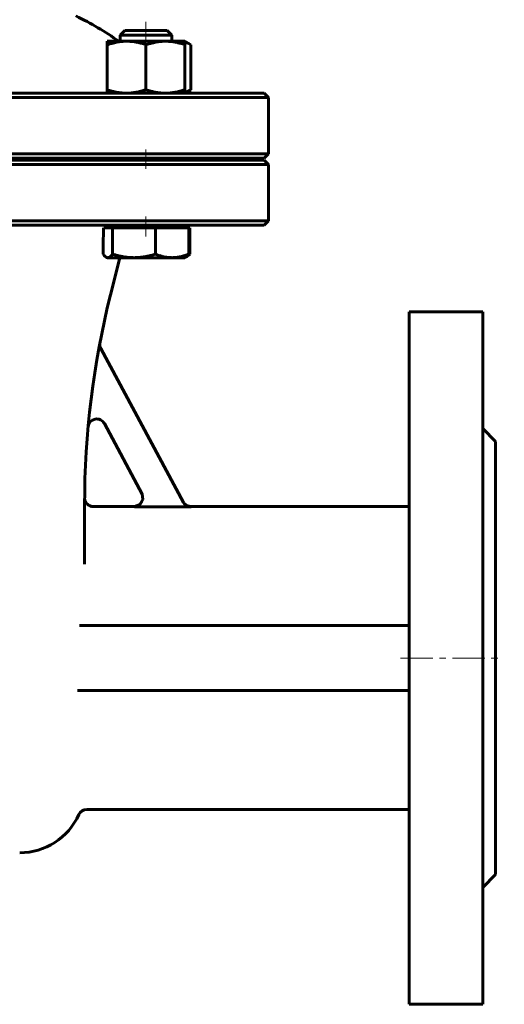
# Model space of a CAD drawing. Header units: millimetres. Extents: x -130 to 130, y -221 to 223.
# Tile 2 of 3: x 15 to 127, y -221 to 6. Entities that reach past the tile are written whole.
import ezdxf

# ---------------------------------------------------------------- set-up
doc = ezdxf.new("R2010")
doc.units = ezdxf.units.MM
for name, pattern in [('K5LT-1', [0]), ('K5LT_AXLED', [12, 7.5, -1.5, 1.5, -1.5]), ('K5LT_BASIC', [0])]:
    doc.linetypes.add(name, pattern=pattern)
doc.layers.add('Системный слой (1)', color=7, linetype='Continuous', true_color=0x6c6c6c)

# ---------------------------------------------------------------- blocks, each defined once
blk = doc.blocks.new('U0')
at = {"layer": 'Системный слой (1)', "color": 143, "linetype": 'K5LT_BASIC', "lineweight": 60, "true_color": 0x33acca}
for start, end in [(54.3486, 64.4836), (116.0652, 125.6514)]:
    blk.add_arc((0, -51.57), 65, start, end, dxfattribs=at)
blk = doc.blocks.new('U1')
at = {"layer": 'Системный слой (1)', "color": 143, "linetype": 'K5LT_BASIC', "lineweight": 60, "true_color": 0x33acca}
for p, q in [((53, -105.52), (52.79, -105.2)), ((53.25, -105.77), (53, -105.52)), ((53.38, -105.88), (53.25, -105.77)), ((53.46, -105.93), (53.38, -105.88)), ((53.49, -105.95), (53.46, -105.93)), ((53.51, -105.96), (53.49, -105.95)), ((53.84, -106.12), (53.51, -105.96)), ((54.55, -106.25), (53.84, -106.12))]:
    blk.add_line(p, q, dxfattribs=at)
blk = doc.blocks.new('U4')
at = {"layer": 'Системный слой (1)', "color": 143, "linetype": 'K5LT_BASIC', "lineweight": 60, "true_color": 0x33acca}
for p, q in [((43.48, -104.64), (42.79, -105.79)), ((43.28, -103.3), (43.48, -104.64)), ((42.79, -105.79), (41.52, -106.25))]:
    blk.add_line(p, q, dxfattribs=at)
blk = doc.blocks.new('U8')
at = {"layer": 'Системный слой (1)', "color": 143, "linetype": 'K5LT_BASIC', "lineweight": 60, "true_color": 0x33acca}
for p, q in [((-71.5, -25.75), (0, -25.75)), ((0, -25.75), (71.5, -25.75))]:
    blk.add_line(p, q, dxfattribs=at)
blk = doc.blocks.new('U9')
at = {"layer": 'Системный слой (1)', "color": 143, "linetype": 'K5LT_BASIC', "lineweight": 60, "true_color": 0x33acca}
for p, q in [((0, -26.25), (-71.5, -26.25)), ((71.5, -26.25), (0, -26.25))]:
    blk.add_line(p, q, dxfattribs=at)
blk = doc.blocks.new('U10')
at = {"layer": 'Системный слой (1)', "color": 143, "linetype": 'K5LT_BASIC', "lineweight": 60, "true_color": 0x33acca}
for p, q in [((41.52, -106.25), (32, -106.25)), ((105, -106.25), (54.55, -106.25))]:
    blk.add_line(p, q, dxfattribs=at)
blk = doc.blocks.new('U12')
at = {"layer": 'Системный слой (1)', "color": 143, "linetype": 'K5LT_BASIC', "lineweight": 60, "true_color": 0x33acca}
for p, q in [((53.5, -48.57), (53.55, -48.54)), ((53.55, -48.54), (53.61, -48.51)), ((53.61, -48.51), (53.66, -48.48)), ((53.66, -48.48), (53.88, -48.34)), ((53.88, -48.34), (54.12, -48.16)), ((54.12, -48.16), (54.36, -47.95))]:
    blk.add_line(p, q, dxfattribs=at)
blk = doc.blocks.new('U13')
at = {"layer": 'Системный слой (1)', "color": 143, "linetype": 'K5LT_BASIC', "lineweight": 60, "true_color": 0x33acca}
for p, q in [((53.64, 0.91), (53.19, 1.07)), ((54.1, 0.71), (53.64, 0.91)), ((54.59, 0.45), (54.1, 0.71))]:
    blk.add_line(p, q, dxfattribs=at)
blk = doc.blocks.new('U14')
at = {"layer": 'Системный слой (1)', "color": 143, "linetype": 'K5LT_BASIC', "lineweight": 60, "true_color": 0x33acca}
for p, q in [((34.31, -47.95), (34.55, -48.25)), ((34.55, -48.25), (34.78, -48.48)), ((34.78, -48.48), (34.99, -48.64)), ((34.99, -48.64), (35.13, -48.7)), ((35.13, -48.7), (35.26, -48.74)), ((35.26, -48.74), (35.39, -48.75))]:
    blk.add_line(p, q, dxfattribs=at)
blk = doc.blocks.new('U17')
at = {"layer": 'Системный слой (1)', "color": 143, "linetype": 'K5LT_BASIC', "lineweight": 60, "true_color": 0x33acca}
for p, q in [((53.19, -10.57), (53.64, -10.41)), ((53.64, -10.41), (54.1, -10.21)), ((54.1, -10.21), (54.59, -9.95))]:
    blk.add_line(p, q, dxfattribs=at)
blk = doc.blocks.new('U18')
at = {"layer": 'Системный слой (1)', "color": 143, "linetype": 'K5LT_BASIC', "lineweight": 60, "true_color": 0x33acca}
for p, q in [((48.88, 3.75), (39.27, 3.75)), ((49.12, 3.75), (48.88, 3.75))]:
    blk.add_line(p, q, dxfattribs=at)

msp = doc.modelspace()

# ---------------------------------------------------------------- linework, layer by layer
at = {"layer": 'Системный слой (1)', "color": 30, "linetype": 'K5LT_AXLED', "lineweight": 18, "true_color": 0xff8000}
for p, q in [((44.19, -0.75), (44.19, 5.75)), ((44.19, -28.25), (44.19, -23.75)), ((44.19, -43.85), (44.19, -39.25)), ((103, -141.25), (127, -141.25))]:
    msp.add_line(p, q, dxfattribs=at)
at = {"layer": 'Системный слой (1)', "color": 143, "linetype": 'K5LT_BASIC', "lineweight": 60, "true_color": 0x33acca}
for p, q in [((39.27, 3.75), (38.19, 2.68)), ((38.19, 1.25), (38.19, 2.68)), ((38.19, 2.68), (49.9, 2.68)), ((49.12, 3.75), (50.19, 2.68)), ((49.9, 2.68), (50.19, 2.68)), ((50.19, 1.25), (50.19, 2.68)), ((35.19, 1.25), (39.69, 1.25)), ((35.19, 0.45), (35.19, 1.25)), ((35.19, 0.45), (35.19, -9.95)), ((39.69, 1.25), (48.69, 1.25)), ((44.19, 0.45), (44.19, -9.95)), ((48.69, 1.25), (53.19, 1.25)), ((53.19, 1.25), (54.59, 0.45)), ((53.19, 1.25), (53.19, 0.45)), ((53.19, 0.45), (53.19, -9.95)), ((54.59, 0.45), (54.59, -9.95)), ((50.56, -10.75), (0, -10.75)), ((35.19, -10.75), (35.19, -9.95)), ((71.5, -10.75), (50.56, -10.75)), ((53.19, -10.75), (54.59, -9.95)), ((53.19, -9.95), (53.19, -10.75)), ((71.5, -10.75), (72.5, -11.75)), ((0, -11.75), (72.5, -11.75)), ((72.5, -24.75), (72.5, -11.75)), ((72.5, -24.75), (0, -24.75)), ((71.5, -25.75), (72.5, -24.75)), ((0, -27.25), (72.5, -27.25)), ((38.19, -26.25), (38.19, -25.75)), ((50.19, -26.25), (50.19, -25.75)), ((71.5, -26.25), (72.5, -27.25)), ((72.5, -40.25), (72.5, -27.25)), ((72.5, -40.25), (0, -40.25)), ((71.5, -41.25), (72.5, -40.25)), ((0, -41.25), (50.56, -41.25)), ((34.41, -41.85), (35.39, -41.85)), ((35.19, -41.85), (35.19, -41.25)), ((35.39, -41.85), (36.47, -41.85)), ((36.47, -41.85), (36.47, -47.95)), ((36.47, -41.85), (41.41, -41.85)), ((41.41, -41.85), (46.35, -41.85)), ((46.35, -41.85), (50.21, -41.85)), ((46.35, -41.85), (46.35, -47.95)), ((50.21, -41.85), (54.08, -41.85)), ((50.56, -41.25), (71.5, -41.25)), ((53.19, -41.85), (53.19, -41.25)), ((54.08, -41.85), (54.08, -47.95)), ((54.08, -41.85), (54.36, -41.85)), ((54.36, -41.85), (54.36, -47.95)), ((34.31, -44.31), (34.31, -47.95)), ((35.19, -48.75), (34.99, -48.64)), ((35.39, -48.75), (35.19, -48.75)), ((41.41, -48.75), (35.39, -48.75)), ((35.97, -57.36), (38.12, -48.75)), ((50.21, -48.75), (41.41, -48.75)), ((53.19, -48.75), (50.21, -48.75)), ((53.19, -48.75), (53.39, -48.64)), ((53.39, -48.64), (53.66, -48.48)), ((122, -61.25), (105, -61.25)), ((105, -61.25), (105, -221.25)), ((122, -61.25), (122, -221.25)), ((52.83, -105.28), (33.74, -69.73)), ((34.57, -87.07), (43.33, -103.39)), ((125, -91.25), (122, -88.25)), ((125, -91.25), (125, -191.25)), ((30, -119.59), (30, -105.87)), ((54.6, -106.34), (41.57, -106.34)), ((105, -133.75), (28.83, -133.75)), ((105, -148.75), (28.36, -148.75)), ((105, -176.25), (30.49, -176.25)), ((125, -191.25), (122, -194.25)), ((122, -221.25), (105, -221.25))]:
    msp.add_line(p, q, dxfattribs=at)
for centre, radius, start, end in [((230, -105.87), 200, 165.9638, 180), ((35.5, -68.78), 2, 169.2034, 208.2307), ((32.81, -88.02), 2, 28.2307, 174.8274), ((230, -105.87), 200, 179.5778, 179.5779), ((32, -104.25), 2, 184.2232, 270), ((15, -171.25), 15, 270, 335.6843), ((30.49, -178.25), 2, 90, 155.6843)]:
    msp.add_arc(centre, radius, start, end, dxfattribs=at)
msp.add_ellipse((31.99, -11.44), major_axis=(0.64, 63.14), ratio=0.049247, start_param=4.165263, end_param=4.210345, dxfattribs=at)
for points, knots in [([(39.69, 1.25), (39.5, 1.25), (39.11, 1.24), (38.54, 1.2), (37.98, 1.13), (37.44, 1.04), (36.81, 0.91), (36.07, 0.72), (35.49, 0.54), (35.19, 0.45)], [0, 0, 0, 0, 1.413858, 2.745248, 4.003674, 5.206773, 6.389289, 8.162955, 10, 10, 10, 10]), ([(44.19, 0.45), (43.81, 0.58), (43.15, 0.77), (42.27, 0.98), (41.52, 1.12), (40.83, 1.2), (40.23, 1.24), (39.85, 1.25), (39.69, 1.25)], [0, 0, 0, 0, 2.090274, 3.696535, 5.221998, 6.6506, 8.010791, 9, 9, 9, 9]), ([(48.69, 1.25), (48.5, 1.25), (48.11, 1.24), (47.54, 1.2), (46.98, 1.13), (46.44, 1.04), (45.81, 0.91), (45.07, 0.72), (44.49, 0.54), (44.19, 0.45)], [0, 0, 0, 0, 1.413858, 2.745248, 4.003674, 5.206773, 6.389289, 8.162955, 10, 10, 10, 10]), ([(53.19, 0.45), (52.81, 0.58), (52.15, 0.77), (51.27, 0.98), (50.52, 1.12), (49.83, 1.2), (49.23, 1.24), (48.85, 1.25), (48.69, 1.25)], [0, 0, 0, 0, 2.090274, 3.696535, 5.221998, 6.6506, 8.010791, 9, 9, 9, 9]), ([(35.19, -9.95), (35.58, -10.08), (36.24, -10.27), (37.12, -10.48), (37.87, -10.62), (38.56, -10.7), (39.16, -10.74), (39.54, -10.75), (39.69, -10.75)], [0, 0, 0, 0, 2.090274, 3.696535, 5.221998, 6.6506, 8.010791, 9, 9, 9, 9]), ([(39.69, -10.75), (39.89, -10.75), (40.28, -10.74), (40.85, -10.7), (41.4, -10.63), (41.95, -10.54), (42.58, -10.41), (43.32, -10.22), (43.9, -10.04), (44.19, -9.95)], [0, 0, 0, 0, 1.413858, 2.745248, 4.003674, 5.206773, 6.389289, 8.162955, 10, 10, 10, 10]), ([(44.19, -9.95), (44.58, -10.08), (45.24, -10.27), (46.12, -10.48), (46.87, -10.62), (47.56, -10.7), (48.16, -10.74), (48.54, -10.75), (48.69, -10.75)], [0, 0, 0, 0, 2.090274, 3.696535, 5.221998, 6.6506, 8.010791, 9, 9, 9, 9]), ([(48.69, -10.75), (48.89, -10.75), (49.28, -10.74), (49.85, -10.7), (50.4, -10.63), (50.95, -10.54), (51.58, -10.41), (52.32, -10.22), (52.9, -10.04), (53.19, -9.95)], [0, 0, 0, 0, 1.413858, 2.745248, 4.003674, 5.206773, 6.389289, 8.162955, 10, 10, 10, 10]), ([(35.39, -48.75), (35.44, -48.75), (35.53, -48.74), (35.67, -48.7), (35.8, -48.63), (35.93, -48.54), (36.08, -48.41), (36.26, -48.22), (36.39, -48.05), (36.47, -47.95)], [0, 0, 0, 0, 1.413858, 2.745248, 4.003674, 5.206773, 6.389289, 8.162955, 10, 10, 10, 10]), ([(36.47, -47.95), (36.89, -48.08), (37.61, -48.27), (38.58, -48.48), (39.4, -48.62), (40.16, -48.7), (40.82, -48.74), (41.23, -48.75), (41.41, -48.75)], [0, 0, 0, 0, 2.090274, 3.696535, 5.221998, 6.6506, 8.010791, 9, 9, 9, 9]), ([(41.41, -48.75), (41.62, -48.75), (42.04, -48.74), (42.67, -48.7), (43.28, -48.63), (43.88, -48.54), (44.57, -48.41), (45.39, -48.22), (46.02, -48.05), (46.35, -47.95)], [0, 0, 0, 0, 1.413858, 2.745248, 4.003674, 5.206773, 6.389289, 8.162955, 10, 10, 10, 10]), ([(46.35, -47.95), (46.68, -48.08), (47.24, -48.27), (48, -48.48), (48.64, -48.62), (49.23, -48.7), (49.75, -48.74), (50.07, -48.75), (50.21, -48.75)], [0, 0, 0, 0, 2.090274, 3.696535, 5.221998, 6.6506, 8.010791, 9, 9, 9, 9]), ([(50.21, -48.75), (50.38, -48.75), (50.71, -48.74), (51.2, -48.7), (51.68, -48.63), (52.15, -48.54), (52.69, -48.41), (53.33, -48.22), (53.82, -48.05), (54.08, -47.95)], [0, 0, 0, 0, 1.413858, 2.745248, 4.003674, 5.206773, 6.389289, 8.162955, 10, 10, 10, 10]), ([(54.08, -47.95), (53.98, -48.08), (53.82, -48.28), (53.6, -48.5), (53.46, -48.59), (53.39, -48.64)], [0, 0, 0, 0, 2.325893, 4.060891, 6, 6, 6, 6])]:
    msp.add_open_spline(points, degree=3, knots=knots, dxfattribs=at)
at = {"layer": 'Системный слой (1)', "color": 7, "linetype": 'K5LT-1'}
for points, knots in [([(41.57, -106.34), (41.65, -106.34), (41.79, -106.33), (42.01, -106.29), (42.19, -106.24), (42.33, -106.19), (42.41, -106.15), (42.52, -106.1), (42.66, -106.02), (42.8, -105.92), (42.87, -105.86), (42.9, -105.83), (42.94, -105.8), (42.99, -105.75), (43.08, -105.65), (43.2, -105.51), (43.31, -105.33), (43.38, -105.19), (43.41, -105.11), (43.43, -105.05), (43.44, -105.03), (43.46, -104.98), (43.48, -104.92), (43.52, -104.79), (43.55, -104.61), (43.56, -104.44), (43.56, -104.31), (43.56, -104.23), (43.55, -104.06), (43.51, -103.86), (43.45, -103.66), (43.39, -103.5), (43.35, -103.43), (43.33, -103.39)], [0, 0, 0, 0, 0.0224542, 0.0449084, 0.0673627, 0.0785697, 0.0897768, 0.0921159, 0.1156236, 0.1399663, 0.1424368, 0.1449472, 0.1495658, 0.158803, 0.1654335, 0.1903238, 0.2152141, 0.2271704, 0.2391268, 0.2415595, 0.2439634, 0.2479619, 0.255959, 0.2640037, 0.2880427, 0.3120816, 0.3144135, 0.3263786, 0.3383438, 0.3632977, 0.3882517, 0.4011553, 0.4140588, 0.4140588, 0.4140588, 0.4140588]), ([(52.83, -105.28), (52.87, -105.35), (52.94, -105.47), (53.04, -105.6), (53.15, -105.73), (53.23, -105.8), (53.33, -105.89), (53.4, -105.94), (53.48, -106), (53.53, -106.03), (53.58, -106.06), (53.64, -106.09), (53.72, -106.14), (53.81, -106.18), (53.91, -106.22), (54.02, -106.25), (54.13, -106.28), (54.24, -106.31), (54.39, -106.33), (54.51, -106.34), (54.59, -106.34), (54.6, -106.34)], [0, 0, 0, 0, 0.022518, 0.045036, 0.0479243, 0.0733306, 0.0758866, 0.0885297, 0.1011728, 0.1036506, 0.1082961, 0.117587, 0.1237836, 0.1352323, 0.146681, 0.1581297, 0.1695783, 0.181027, 0.1924757, 0.2144321, 0.2169426, 0.2169426, 0.2169426, 0.2169426])]:
    msp.add_open_spline(points, degree=3, knots=knots, dxfattribs=at)

# ---------------------------------------------------------------- block references
at = {"layer": 'Системный слой (1)'}
for name in ['U0', 'U18', 'U13', 'U17', 'U8', 'U9', 'U14', 'U12', 'U4', 'U10', 'U1']:
    msp.add_blockref(name, (0, 0), dxfattribs=at)

doc.saveas('drawing.dxf')
